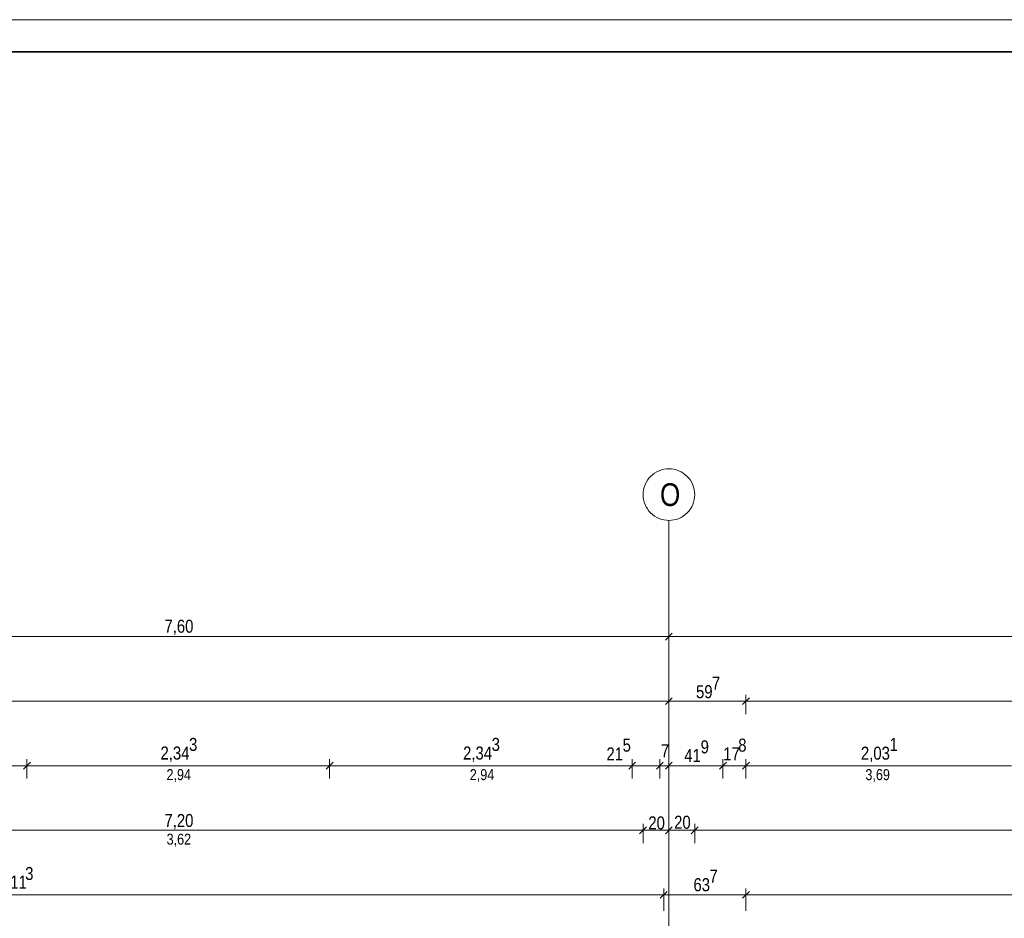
# Model space of a CAD drawing. Extents: x -720 to 300, y 62 to 1162.
# Tile 97 of 143: x -403 to -250, y 1023 to 1162. Entities that reach past the tile are written whole.
import ezdxf
from ezdxf.lldxf.tags import DXFTag

# ---------------------------------------------------------------- set-up
doc = ezdxf.new("R2010")
doc.units = 0
doc.layers.get('0').update_dxf_attribs({"lineweight": 13})
doc.layers.add('70 -71 Achsen- 1 Gebäudeachsen', color=7, linetype='STRICHPUNKT2-A06G94018I', lineweight=18)
doc.layers.add('iwb_Plankopf Rahmen', color=7, linetype='Continuous', lineweight=35)
doc.layers.add('70 -76 Bemaßung- 2 Allgemein', color=9, linetype='Continuous', lineweight=5, true_color=0x808080)
doc.styles.get("Standard").update_dxf_attribs({"font": 'ARIALN.TTF'})
tags = doc.linetypes.add('STRICHPUNKT2-A06G94018I', pattern=[12.7, 6.35, -3.175, 0, -3.175]).pattern_tags.tags
tags[10:11] = [DXFTag(74, 4), DXFTag(75, 0), DXFTag(340, '0'), DXFTag(46, 0.0), DXFTag(50, 0.0), DXFTag(44, 0.0), DXFTag(45, 0.0)]
tags[8:9] = [DXFTag(74, 4), DXFTag(75, 0), DXFTag(340, '0'), DXFTag(46, 0.0), DXFTag(50, 0.0), DXFTag(44, 0.0), DXFTag(45, 0.0)]
tags[6:7] = [DXFTag(74, 4), DXFTag(75, 0), DXFTag(340, '0'), DXFTag(46, 0.0), DXFTag(50, 0.0), DXFTag(44, 0.0), DXFTag(45, 0.0)]
tags[4:5] = [DXFTag(74, 4), DXFTag(75, 0), DXFTag(340, '0'), DXFTag(46, 0.0), DXFTag(50, 0.0), DXFTag(44, 0.0), DXFTag(45, 0.0)]

# ---------------------------------------------------------------- blocks, each defined once
blk = doc.blocks.new('Referenz-A06G94038I')
at = {"layer": '70 -71 Achsen- 1 Gebäudeachsen', "color": 0, "linetype": 'Continuous', "lineweight": -2, "ltscale": 0.13}
for p, q in [((-304.89, 1091.94), (-304.58, 1092.18)), ((-304.58, 1092.18), (-304.24, 1092.38)), ((-304.24, 1092.38), (-303.89, 1092.55)), ((-303.89, 1092.55), (-303.52, 1092.68)), ((-303.52, 1092.68), (-303.14, 1092.78)), ((-303.14, 1092.78), (-302.75, 1092.83)), ((-302.75, 1092.83), (-302.36, 1092.85)), ((-302.36, 1092.85), (-301.97, 1092.83)), ((-301.97, 1092.83), (-301.58, 1092.78)), ((-301.58, 1092.78), (-301.2, 1092.68)), ((-301.2, 1092.68), (-300.83, 1092.55)), ((-300.83, 1092.55), (-300.47, 1092.38)), ((-300.47, 1092.38), (-300.14, 1092.18)), ((-300.14, 1092.18), (-299.82, 1091.94)), ((-306.05, 1090.38), (-305.89, 1090.74)), ((-305.89, 1090.74), (-305.68, 1091.07)), ((-305.68, 1091.07), (-305.45, 1091.39)), ((-305.45, 1091.39), (-305.19, 1091.68)), ((-305.19, 1091.68), (-304.89, 1091.94)), ((-299.82, 1091.94), (-299.53, 1091.68)), ((-299.53, 1091.68), (-299.27, 1091.39)), ((-299.27, 1091.39), (-299.03, 1091.07)), ((-299.03, 1091.07), (-298.83, 1090.74)), ((-298.83, 1090.74), (-298.66, 1090.38)), ((-306.36, 1088.85), (-306.34, 1089.24)), ((-306.34, 1089.24), (-306.28, 1089.63)), ((-306.28, 1089.63), (-306.19, 1090.01)), ((-306.19, 1090.01), (-306.05, 1090.38)), ((-298.66, 1090.38), (-298.53, 1090.01)), ((-298.53, 1090.01), (-298.43, 1089.63)), ((-298.43, 1089.63), (-298.38, 1089.24)), ((-298.38, 1089.24), (-298.36, 1088.85)), ((-306.34, 1088.46), (-306.36, 1088.85)), ((-306.28, 1088.07), (-306.34, 1088.46)), ((-306.19, 1087.69), (-306.28, 1088.07)), ((-306.05, 1087.32), (-306.19, 1087.69)), ((-298.53, 1087.69), (-298.66, 1087.32)), ((-298.43, 1088.07), (-298.53, 1087.69)), ((-298.38, 1088.46), (-298.43, 1088.07)), ((-298.36, 1088.85), (-298.38, 1088.46)), ((-305.89, 1086.97), (-306.05, 1087.32)), ((-305.68, 1086.63), (-305.89, 1086.97)), ((-305.45, 1086.31), (-305.68, 1086.63)), ((-305.19, 1086.02), (-305.45, 1086.31)), ((-304.89, 1085.76), (-305.19, 1086.02)), ((-299.53, 1086.02), (-299.82, 1085.76)), ((-299.27, 1086.31), (-299.53, 1086.02)), ((-299.03, 1086.63), (-299.27, 1086.31)), ((-298.83, 1086.97), (-299.03, 1086.63)), ((-298.66, 1087.32), (-298.83, 1086.97)), ((-304.58, 1085.53), (-304.89, 1085.76)), ((-304.24, 1085.32), (-304.58, 1085.53)), ((-303.89, 1085.16), (-304.24, 1085.32)), ((-303.52, 1085.02), (-303.89, 1085.16)), ((-303.14, 1084.93), (-303.52, 1085.02)), ((-302.75, 1084.87), (-303.14, 1084.93)), ((-302.36, 1084.85), (-302.75, 1084.87)), ((-301.97, 1084.87), (-302.36, 1084.85)), ((-301.58, 1084.93), (-301.97, 1084.87)), ((-301.2, 1085.02), (-301.58, 1084.93)), ((-300.83, 1085.16), (-301.2, 1085.02)), ((-300.47, 1085.32), (-300.83, 1085.16)), ((-300.14, 1085.53), (-300.47, 1085.32)), ((-299.82, 1085.76), (-300.14, 1085.53))]:
    blk.add_line(p, q, dxfattribs=at)
at = {"layer": '70 -71 Achsen- 1 Gebäudeachsen', "color": 0, "linetype": 'STRICHPUNKT2-A06G94018I', "lineweight": -2, "ltscale": 0.13}
blk.add_line((-302.36, 1084.85), (-302.36, 85.41), dxfattribs=at)
at = {"layer": '70 -76 Bemaßung- 2 Allgemein', "color": 0, "linetype": 'Continuous', "lineweight": -2, "ltscale": 0.13}
for p, q in [((-302.36, 1069.85), (-302.36, 1067.85)), ((-302.36, 1069.85), (-302.36, 1067.85)), ((-303.42, 1066.85), (-453.3, 1066.85)), ((-301.86, 1066.85), (-303.42, 1066.85)), ((-302.89, 1066.32), (-301.83, 1067.38)), ((-301.83, 1067.38), (-302.89, 1066.32)), ((-302.86, 1066.85), (-301.3, 1066.85)), ((-151.42, 1066.85), (-301.3, 1066.85)), ((-301.83, 1057.38), (-302.89, 1056.32)), ((-302.89, 1056.32), (-301.83, 1057.38)), ((-302.36, 1054.85), (-302.36, 1057.85)), ((-302.36, 1054.85), (-302.36, 1057.85)), ((-290.95, 1056.32), (-289.89, 1057.38)), ((-289.89, 1057.38), (-290.95, 1056.32)), ((-290.42, 1054.85), (-290.42, 1057.85)), ((-290.42, 1054.85), (-290.42, 1057.85)), ((-303.42, 1056.85), (-682.36, 1056.85)), ((-301.86, 1056.85), (-303.42, 1056.85)), ((-302.86, 1056.85), (-301.3, 1056.85)), ((-291.48, 1056.85), (-301.3, 1056.85)), ((-289.92, 1056.85), (-291.48, 1056.85)), ((-290.92, 1056.85), (-289.36, 1056.85)), ((-11.36, 1056.85), (-289.36, 1056.85)), ((-302.36, 1049.85), (-302.36, 1047.85)), ((-302.36, 1049.85), (-302.36, 1047.85)), ((-401.79, 1044.85), (-401.79, 1047.85)), ((-401.79, 1044.85), (-401.79, 1047.85)), ((-354.92, 1044.85), (-354.92, 1047.85)), ((-354.92, 1044.85), (-354.92, 1047.85)), ((-308.06, 1044.85), (-308.06, 1047.85)), ((-308.06, 1044.85), (-308.06, 1047.85)), ((-303.76, 1044.85), (-303.76, 1047.85)), ((-303.76, 1044.85), (-303.76, 1047.85)), ((-293.98, 1044.85), (-293.98, 1047.85)), ((-293.98, 1044.85), (-293.98, 1047.85)), ((-290.42, 1044.85), (-290.42, 1047.85)), ((-290.42, 1044.85), (-290.42, 1047.85)), ((-402.85, 1046.85), (-447.6, 1046.85)), ((-401.29, 1046.85), (-402.85, 1046.85)), ((-401.26, 1047.38), (-402.32, 1046.32)), ((-402.32, 1046.32), (-401.26, 1047.38)), ((-402.29, 1046.85), (-400.73, 1046.85)), ((-355.98, 1046.85), (-400.73, 1046.85)), ((-354.42, 1046.85), (-355.98, 1046.85)), ((-355.45, 1046.32), (-354.39, 1047.38)), ((-354.39, 1047.38), (-355.45, 1046.32)), ((-355.42, 1046.85), (-353.86, 1046.85)), ((-309.12, 1046.85), (-353.86, 1046.85)), ((-309.12, 1046.85), (-310.18, 1046.85)), ((-307.56, 1046.85), (-309.12, 1046.85)), ((-307.56, 1046.85), (-309.12, 1046.85)), ((-307.53, 1047.38), (-308.59, 1046.32)), ((-307.53, 1047.38), (-308.59, 1046.32)), ((-303.76, 1046.85), (-308.06, 1046.85)), ((-304.82, 1046.85), (-305.88, 1046.85)), ((-303.26, 1046.85), (-304.82, 1046.85)), ((-303.23, 1047.38), (-304.29, 1046.32)), ((-304.29, 1046.32), (-303.23, 1047.38)), ((-304.26, 1046.85), (-302.7, 1046.85)), ((-302.36, 1046.85), (-303.76, 1046.85)), ((-302.89, 1046.32), (-301.83, 1047.38)), ((-302.89, 1046.32), (-301.83, 1047.38)), ((-302.86, 1046.85), (-301.3, 1046.85)), ((-302.86, 1046.85), (-301.3, 1046.85)), ((-302.7, 1046.85), (-301.64, 1046.85)), ((-301.3, 1046.85), (-300.24, 1046.85)), ((-295.04, 1046.85), (-301.3, 1046.85)), ((-293.48, 1046.85), (-295.04, 1046.85)), ((-294.51, 1046.32), (-293.45, 1047.38)), ((-293.45, 1047.38), (-294.51, 1046.32)), ((-294.48, 1046.85), (-292.92, 1046.85)), ((-291.48, 1046.85), (-292.92, 1046.85)), ((-289.92, 1046.85), (-291.48, 1046.85)), ((-289.89, 1047.38), (-290.95, 1046.32)), ((-290.95, 1046.32), (-289.89, 1047.38)), ((-290.92, 1046.85), (-289.36, 1046.85)), ((-250.85, 1046.85), (-289.36, 1046.85)), ((-249.29, 1046.85), (-250.85, 1046.85)), ((-302.36, 1039.85), (-302.36, 1037.85)), ((-302.36, 1039.85), (-302.36, 1037.85)), ((-306.89, 1036.32), (-305.83, 1037.38)), ((-305.83, 1037.38), (-306.89, 1036.32)), ((-306.36, 1034.85), (-306.36, 1037.85)), ((-306.36, 1034.85), (-306.36, 1037.85)), ((-302.89, 1036.32), (-301.83, 1037.38)), ((-301.83, 1037.38), (-302.89, 1036.32)), ((-297.83, 1037.38), (-298.89, 1036.32)), ((-298.89, 1036.32), (-297.83, 1037.38)), ((-298.36, 1034.85), (-298.36, 1037.85)), ((-298.36, 1034.85), (-298.36, 1037.85)), ((-307.42, 1036.85), (-449.3, 1036.85)), ((-305.86, 1036.85), (-307.42, 1036.85)), ((-306.86, 1036.85), (-305.3, 1036.85)), ((-303.42, 1036.85), (-305.3, 1036.85)), ((-301.86, 1036.85), (-303.42, 1036.85)), ((-302.86, 1036.85), (-301.3, 1036.85)), ((-299.42, 1036.85), (-301.3, 1036.85)), ((-297.86, 1036.85), (-299.42, 1036.85)), ((-298.86, 1036.85), (-297.3, 1036.85)), ((-155.42, 1036.85), (-297.3, 1036.85)), ((-304.22, 1026.85), (-504.36, 1026.85)), ((-302.16, 1026.85), (-304.22, 1026.85)), ((-304.16, 1026.85), (-302.1, 1026.85)), ((-302.63, 1027.38), (-303.69, 1026.32)), ((-303.69, 1026.32), (-302.63, 1027.38)), ((-303.16, 1024.35), (-303.16, 1027.85)), ((-303.16, 1024.35), (-303.16, 1027.85)), ((-291.48, 1026.85), (-302.1, 1026.85)), ((-289.42, 1026.85), (-291.48, 1026.85)), ((-291.42, 1026.85), (-289.36, 1026.85)), ((-290.95, 1026.32), (-289.89, 1027.38)), ((-289.89, 1027.38), (-290.95, 1026.32)), ((-290.42, 1024.35), (-290.42, 1027.85)), ((-290.42, 1024.35), (-290.42, 1027.85)), ((-42.92, 1026.85), (-289.36, 1026.85))]:
    blk.add_line(p, q, dxfattribs=at)
at = {"layer": '70 -71 Achsen- 1 Gebäudeachsen', "color": 0, "linetype": 'Continuous', "lineweight": -2, "ltscale": 0.13, "insert": (-303.74, 1090.61), "char_height": 3.5241, "attachment_point": 1}
blk.add_mtext('{\\fArial Narrow;O}', dxfattribs=at)
at = {"layer": '70 -76 Bemaßung- 2 Allgemein', "color": 0, "linetype": 'Continuous', "lineweight": -2, "ltscale": 0.13, "attachment_point": 1}
for s, insert, char_height in [('{\\fArial Narrow;7,60}', (-380.5, 1069.47), 2.0138), ('{\\fArial Narrow;7}', (-295.69, 1060.66), 2.0138), ('{\\fArial Narrow;59}', (-298.16, 1059.32), 2.0138), ('{\\fArial Narrow;3}', (-376.69, 1051.16), 2.0138), ('{\\fArial Narrow;3}', (-329.82, 1051.16), 2.0138), ('{\\fArial Narrow;5}', (-309.53, 1051.04), 2.0138), ('{\\fArial Narrow;8}', (-291.62, 1051.04), 2.0138), ('{\\fArial Narrow;1}', (-268.19, 1051.15), 2.0138), ('{\\fArial Narrow;2,34}', (-381.11, 1049.82), 2.0138), ('{\\fArial Narrow;2,34}', (-334.24, 1049.82), 2.0138), ('{\\fArial Narrow;21}', (-312.03, 1049.69), 2.0138), ('{\\fArial Narrow;7}', (-303.59, 1050.17), 2.0138), ('{\\fArial Narrow;41}', (-299.98, 1049.44), 2.0138), ('{\\fArial Narrow;9}', (-297.44, 1050.78), 2.0138), ('{\\fArial Narrow;17}', (-293.94, 1049.69), 2.0138), ('{\\fArial Narrow;2,03}', (-272.62, 1049.8), 2.0138), ('{\\fArial Narrow;2,94}', (-380.18, 1046.32), 1.7), ('{\\fArial Narrow;2,94}', (-333.2, 1046.32), 1.7), ('{\\fArial Narrow;3,69}', (-271.92, 1046.32), 1.7), ('{\\fArial Narrow;7,20}', (-380.5, 1039.37), 2.0138), ('{\\fArial Narrow;20}', (-305.55, 1039), 2.0138), ('{\\fArial Narrow;20}', (-301.55, 1039.1), 2.0138), ('{\\fArial Narrow;3,62}', (-380.16, 1036.32), 1.7), ('{\\fArial Narrow;3}', (-402.07, 1031.16), 2.0138), ('{\\fArial Narrow;10,11}', (-407.6, 1029.82), 2.0138), ('{\\fArial Narrow;7}', (-296.08, 1030.76), 2.0138), ('{\\fArial Narrow;63}', (-298.56, 1029.42), 2.0138)]:
    blk.add_mtext(s, dxfattribs=dict(at, insert=insert, char_height=char_height))

msp = doc.modelspace()

# ---------------------------------------------------------------- linework, layer by layer
at = {"layer": 'iwb_Plankopf Rahmen', "color": 8, "lineweight": 13, "ltscale": 0.13, "true_color": 0x808080}
msp.add_lwpolyline([(300.35, 62.43), (-719.65, 62.43), (-719.65, 1162.43), (300.35, 1162.43), (300.35, 62.43)], close=True, dxfattribs=at)
at = {"layer": 'iwb_Plankopf Rahmen', "ltscale": 0.35}
msp.add_lwpolyline([(-699.65, 67.43), (-699.65, 1157.43), (295.35, 1157.43), (295.35, 67.43), (-599.65, 67.43), (-699.65, 67.43)], close=True, dxfattribs=at)

# ---------------------------------------------------------------- block references
at = {"color": 8, "lineweight": 13, "ltscale": 0.13, "true_color": 0x808080}
msp.add_blockref('Referenz-A06G94038I', (0, 0), dxfattribs=at)

doc.saveas('drawing.dxf')
